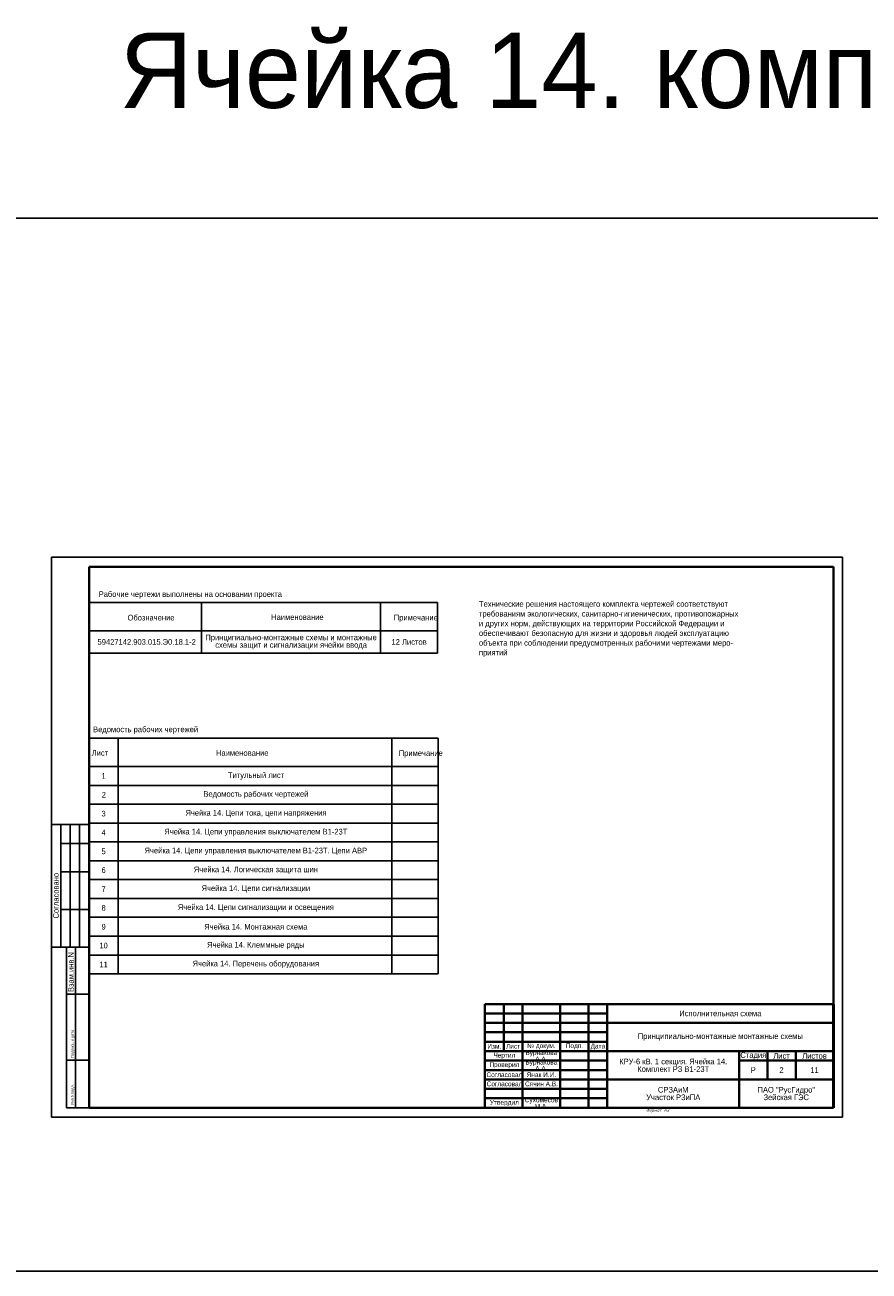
# Model space of a CAD drawing. Header units: millimetres. Extents: x 7700 to 12777, y -2533 to 2568.
# Tile 4 of 74: x 8230 to 8679, y -952 to -291. Entities that reach past the tile are written whole.
import ezdxf

# ---------------------------------------------------------------- set-up
doc = ezdxf.new("R2010")
doc.units = ezdxf.units.MM
doc.layers.add('основная 0.5', color=7, linetype='Continuous', lineweight=50)
doc.layers.add('тонкая 0.25', color=7, linetype='Continuous', lineweight=25)
doc.styles.add('SIMPLEX', font='txt', dxfattribs={"height": 5})

msp = doc.modelspace()

# ---------------------------------------------------------------- linework, layer by layer
for p, q in [((8244.44, -870.44), (8244.44, -573.39)), ((8244.44, -573.39), (8664.45, -573.39)), ((8244.44, -870.44), (8244.44, -573.39)), ((8664.45, -870.44), (8664.45, -573.39)), ((8664.45, -870.44), (8664.45, -573.39)), ((8264.44, -715.21), (8244.44, -715.21)), ((8249.44, -780.21), (8249.44, -715.21)), ((8254.44, -780.21), (8254.44, -715.21)), ((8259.44, -780.21), (8259.44, -715.21)), ((8249.44, -725.21), (8264.44, -725.21)), ((8249.44, -740.21), (8264.44, -740.21)), ((8249.44, -760.21), (8264.44, -760.21)), ((8244.44, -780.21), (8264.44, -780.21)), ((8252.44, -865.39), (8252.44, -780.21)), ((8257.31, -865.39), (8257.31, -780.21)), ((8252.44, -805.21), (8264.44, -805.21)), ((8252.44, -840.21), (8264.44, -840.21)), ((8252.44, -865.39), (8264.44, -865.39)), ((8244.44, -870.44), (8664.45, -870.44))]:
    msp.add_line(p, q)
at = {"lineweight": 40}
for p, q in [((8264.44, -578.39), (8659.54, -578.39)), ((8659.54, -578.39), (8659.54, -865.39)), ((8474.54, -830.39), (8539.54, -830.39)), ((8474.54, -840.4), (8539.54, -840.4)), ((8474.54, -845.4), (8539.54, -845.4)), ((8474.54, -850.4), (8539.54, -850.4)), ((8474.54, -855.4), (8539.54, -855.4)), ((8264.44, -865.39), (8659.54, -865.39)), ((8474.54, -860.4), (8539.54, -860.4))]:
    msp.add_line(p, q, dxfattribs=at)
at = {"linetype": 'Continuous', "lineweight": 40}
msp.add_line((8264.44, -578.39), (8264.44, -865.39), dxfattribs=at)
at = {"linetype": 'Continuous'}
for p, q in [((8264.45, -597.31), (8449.45, -597.31)), ((8324.17, -624.31), (8324.17, -597.31)), ((8419.19, -624.31), (8419.19, -597.31)), ((8449.45, -597.31), (8449.45, -624.31)), ((8449.45, -612.31), (8264.45, -612.31)), ((8449.45, -624.31), (8264.45, -624.31)), ((8264.7, -669.39), (8449.7, -669.39)), ((8279.88, -669.39), (8279.88, -794.39)), ((8425.15, -669.39), (8425.15, -794.39)), ((8425.15, -669.39), (8425.15, -696.39)), ((8449.7, -669.39), (8449.7, -794.39)), ((8449.7, -684.39), (8264.44, -684.39)), ((8264.7, -694.39), (8449.7, -694.39)), ((8449.7, -704.39), (8264.44, -704.39)), ((8264.44, -714.39), (8449.7, -714.39)), ((8264.44, -724.39), (8264.44, -744.39)), ((8449.7, -724.39), (8264.44, -724.39)), ((8449.7, -734.39), (8264.44, -734.39)), ((8449.7, -744.39), (8264.44, -744.39)), ((8449.7, -754.39), (8264.44, -754.39)), ((8264.44, -764.39), (8264.44, -784.39)), ((8449.7, -764.39), (8264.44, -764.39)), ((8449.7, -774.39), (8264.44, -774.39)), ((8449.7, -784.39), (8264.44, -784.39)), ((8449.7, -794.39), (8264.44, -794.39))]:
    msp.add_line(p, q, dxfattribs=at)
at = {"color": 2}
msp.add_lwpolyline([(7699.67, -393.4), (12299.84, -393.4), (12299.84, -952.06), (7699.67, -952.06)], close=True, dxfattribs=at)
at = {"layer": 'основная 0.5', "lineweight": 40}
for p, q in [((8474.54, -810.39), (8659.54, -810.39)), ((8474.54, -810.39), (8474.54, -865.39)), ((8484.54, -835.39), (8484.54, -810.39)), ((8494.54, -865.39), (8494.54, -810.39)), ((8514.54, -865.39), (8514.54, -810.39)), ((8529.54, -865.39), (8529.54, -810.39)), ((8539.54, -865.39), (8539.54, -810.39)), ((8539.54, -820.39), (8659.54, -820.39)), ((8474.54, -830.39), (8539.54, -830.39)), ((8474.54, -835.39), (8659.54, -835.39)), ((8609.54, -865.39), (8609.54, -835.39)), ((8624.54, -850.39), (8624.54, -835.39)), ((8639.54, -850.39), (8639.54, -835.39)), ((8609.54, -840.39), (8659.54, -840.39)), ((8539.54, -850.39), (8659.54, -850.39)), ((8474.54, -865.39), (8659.54, -865.39))]:
    msp.add_line(p, q, dxfattribs=at)
at = {"layer": 'основная 0.5', "color": 0}
msp.add_line((8659.54, -865.39), (8659.54, -810.39), dxfattribs=at)
at = {"layer": 'тонкая 0.25', "lineweight": 40}
for p, q in [((8474.54, -815.39), (8539.54, -815.39)), ((8474.54, -820.39), (8539.54, -820.39)), ((8474.54, -820.39), (8539.54, -820.39)), ((8539.54, -825.39), (8474.54, -825.39))]:
    msp.add_line(p, q, dxfattribs=at)

# ---------------------------------------------------------------- texts
at = {"linetype": 'Continuous', "style": 'SIMPLEX'}
for s, p in [('Рабочие чертежи выполнены на основании проекта', (8269.53, -594.42)), ('требованиям экологических, санитарно-гигиенических, противопожарных', (8471.42, -604.8)), ('Технические решения настоящего комплекта чертежей соответствуют', (8471.42, -599.65)), ('Обозначение', (8284.84, -606.89)), ('Наименование', (8361.09, -606.62)), ('Примечание', (8426.22, -606.89)), ('и других норм, действующих на территории Российской Федерации и', (8471.42, -609.96)), ('обеспечивают безопасную для жизни и здоровья людей эксплуатацию', (8471.42, -615.12)), ('объекта при соблюдении предусмотренных рабочими чертежами меро-', (8471.42, -620.28)), ('приятий', (8471.42, -625.43)), ('Ведомость рабочих чертежей ', (8266.59, -666.17)), ('Лист', (8265.87, -678.7)), ('Наименование', (8331.82, -678.7)), ('Примечание', (8428.84, -678.74))]:
    msp.add_text(s, height=3, dxfattribs=at).set_placement(p)
for s, height, p in [('Согласовано', 3, (8248.35, -765.02)), ('Взам.инв.N', 3, (8256.35, -804.02)), ('Подпись и дата', 1.5, (8256.35, -839.02)), ('Инв.Nподл.', 1.5, (8256.35, -864.02))]:
    msp.add_text(s, height=height, rotation=90, dxfattribs=at).set_placement(p)
at = {"color": 3, "lineweight": 35, "insert": (8672.79, -313.59), "char_height": 2.5, "width": 965.7692, "attachment_point": 5, "line_spacing_factor": 0.8, "style": 'SIMPLEX'}
msp.add_mtext('\\P{\\H16x;Ячейка 14. компелкт РЗ В1-23Т}', dxfattribs=at)
at = {"lineweight": 35, "char_height": 3, "attachment_point": 5, "line_spacing_factor": 0.8, "style": 'SIMPLEX'}
for s, insert, width in [('Принципиально-монтажные схемы и монтажные схемы защит и сигнализации ячейки ввода', (8371.68, -618.31), 95.0224), ('59427142.903.015.Э0.18.1-2', (8295.03, -618.31), 58.2798), ('12 Листов', (8434.32, -618.31), 30.2608), ('1', (8272.16, -689.39), 15.4342), ('Титульный лист', (8353.09, -689.39), 144.1196), ('2', (8272.29, -699.39), 15.1763), ('Ведомость рабочих чертежей', (8353.01, -699.39), 144.2869), ('Ячейка 14. Цепи тока, цепи напряжения', (8353.03, -709.39), 144.2554), ('3', (8272.16, -709.39), 15.4342), ('4', (8272.16, -719.39), 15.4342), ('Ячейка 14. Цепи управления выключателем В1-23Т', (8352.97, -719.39), 144.3686), ('Ячейка 14. Цепи управления выключателем В1-23Т. Цепи АВР', (8352.97, -729.39), 144.3686), ('5', (8272.16, -729.39), 15.4342), ('6', (8272.16, -739.39), 15.4342), ('Ячейка 14. Логическая защита шин', (8352.97, -739.39), 144.3686), ('7', (8272.16, -749.39), 15.4342), ('Ячейка 14. Цепи сигнализации', (8352.97, -749.39), 144.3686), ('8', (8272.16, -759.39), 15.4342), ('Ячейка 14. Цепи сигнализации и освещения ', (8352.97, -759.39), 144.3686), ('9', (8272.16, -769.39), 15.4342), ('Ячейка 14. Монтажная схема', (8352.97, -769.39), 144.3686), ('10', (8272.16, -779.39), 15.4342), ('Ячейка 14. Клеммные ряды', (8352.97, -779.39), 144.3686), ('11', (8272.16, -789.39), 15.4342), ('Ячейка 14. Перечень оборудования', (8352.97, -789.39), 144.3686), ('Исполнительная схема', (8599.54, -815.38), 120), ('КРУ-6 кВ. 1 секция. Ячейка 14.\\PКомплект РЗ В1-23Т', (8574.54, -842.89), 70), ('Стадия', (8617.04, -837.89), 15), ('Лист', (8632.04, -837.89), 15), ('Листов', (8649.54, -837.89), 20), ('Р', (8617.04, -845.39), 15), ('2', (8632.04, -845.39), 15), ('11', (8649.54, -845.39), 20), ('СРЗАиМ\\PУчасток РЗиПА', (8574.54, -857.89), 70), ('ПАО "РусГидро"  \\PЗейская ГЭС', (8634.54, -857.89), 50)]:
    msp.add_mtext(s, dxfattribs=dict(at, insert=insert, width=width))
at = {"color": 1, "lineweight": 35, "insert": (8599.54, -827.89), "char_height": 3, "width": 120, "attachment_point": 5, "line_spacing_factor": 0.8, "style": 'SIMPLEX'}
msp.add_mtext('\\pt36;{\\C256;Принципиально-монтажные монтажные схемы}', dxfattribs=at)
at = {"char_height": 2.5, "attachment_point": 5, "line_spacing_factor": 0.8, "style": 'SIMPLEX'}
for s, insert, width in [('Изм.', (8479.54, -832.89), 10), ('Лист', (8489.54, -832.84), 10), ('№ докум.', (8504.54, -832.89), 20), ('Подп{\\fGENISO|b0|i1|c204|p2;.}', (8522.04, -832.83), 15), ('Дата', (8534.54, -833.07), 10), ('Чертил', (8484.92, -837.9), 19.2416), ('Бурнакова А.А.', (8504.54, -837.86), 20), ('Проверил', (8484.92, -842.9), 19.2416), ('Бурнакова А.А.', (8504.54, -842.9), 20), ('Согласовал', (8484.92, -847.9), 19.2416), ('Согласовал', (8484.99, -852.76), 19.2416), ('Сячин А.В.', (8504.61, -852.76), 20), ('Янак И.И.', (8504.54, -847.9), 20), ('Утвердил', (8484.92, -862.93), 19.2416), ('Сухомесов М.А.', (8504.54, -862.93), 20)]:
    msp.add_mtext(s, dxfattribs=dict(at, insert=insert, width=width))
at = {"lineweight": 30, "insert": (8560.13, -865.92), "char_height": 1.6, "attachment_point": 1, "style": 'SIMPLEX'}
msp.add_mtext_dynamic_manual_height_columns('{\\fGENISO|b0|i1|c204|p2;Формат А3}', width=45.8537, gutter_width=12.5, heights=[0], dxfattribs=at)

doc.saveas('drawing.dxf')
